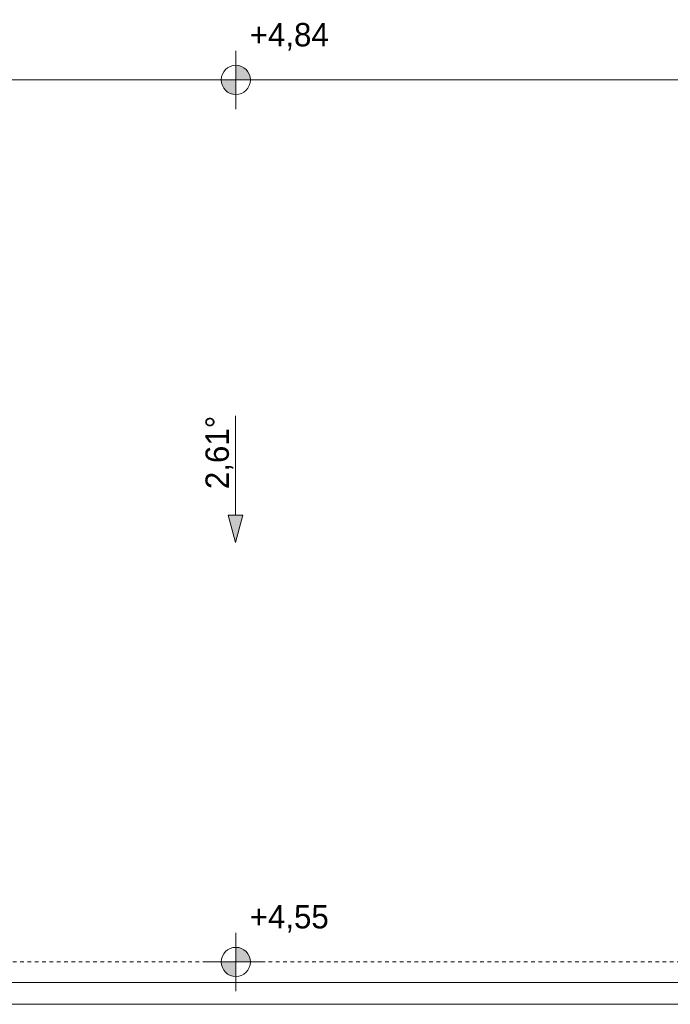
# Model space of a CAD drawing. Extents: x -515158 to -464725, y 20769 to 114053.
# Tile 40 of 69: x -496127 to -491671, y 65474 to 72217. Entities that reach past the tile are written whole.
import ezdxf

# ---------------------------------------------------------------- set-up
doc = ezdxf.new("R2010")
doc.units = 0
doc.header["$MEASUREMENT"] = 0
doc.linetypes.add('Hidden Line', pattern=[50, 25, -25])
for name, color, linetype, lineweight in [('#podkład', 252, 'Continuous', 9), ('0_Nr_Pióra__21', 252, 'Continuous', 9), ('Arch wykończenie_Nr_Pióra__3', 252, 'Continuous', 18), ('INWENT DACH_Nr_Pióra__21', 252, 'Continuous', 9), ('INWENT RURY SPUSTOWE_Nr_Pióra__21', 252, 'Continuous', 9), ('INWENT RZĘDNE_Nr_Pióra__21', 252, 'Continuous', 9), ('INWENT.ŚCIANY_Nr_Pióra__21', 252, 'Continuous', 9)]:
    doc.layers.add(name, color=color, linetype=linetype, lineweight=lineweight)
doc.layers.add('INWENT DACH', color=252, linetype='Continuous')
doc.layers.add('INWENT RZĘDNE', color=252, linetype='Continuous')
doc.styles.add('GENERATED_STYLE_3', font='txt')

# ---------------------------------------------------------------- blocks, each defined once
blk = doc.blocks.new('Koty wysokościowe_32', base_point=(-494647, 74017.6))
at = {"layer": 'INWENT RZĘDNE_Nr_Pióra__21', "linetype": 'Continuous'}
for points in [[(-494647, 74017.6), (-494547, 74017.6), (-494554.6, 74055.9), (-494576.3, 74088.3), (-494608.8, 74110), (-494647, 74117.6)], [(-494647, 74017.6), (-494747, 74017.6), (-494739.4, 73979.4), (-494717.7, 73946.9), (-494685.3, 73925.2), (-494647, 73917.6)]]:
    blk.add_hatch(color=256, dxfattribs=at).paths.add_polyline_path(points, flags=0)
for p, q in [((-494647, 73817.6), (-494647, 74217.6)), ((-494847, 74017.6), (-494447, 74017.6))]:
    blk.add_line(p, q, dxfattribs=at)
blk.add_circle((-494647, 74017.6), 100, dxfattribs=at)
at = {"layer": 'INWENT RZĘDNE_Nr_Pióra__21', "insert": (-494551.7, 74217.6), "char_height": 160, "attachment_point": 7, "style": 'GENERATED_STYLE_3'}
blk.add_mtext('{+4,84}', dxfattribs=at)
blk = doc.blocks.new('Koty wysokościowe_31', base_point=(-494647, 67977.6))
at = {"layer": 'INWENT RZĘDNE_Nr_Pióra__21', "linetype": 'Continuous'}
for points in [[(-494647, 67977.6), (-494547, 67977.6), (-494554.6, 68015.9), (-494576.3, 68048.3), (-494608.8, 68070), (-494647, 68077.6)], [(-494647, 67977.6), (-494747, 67977.6), (-494739.4, 67939.4), (-494717.7, 67906.9), (-494685.3, 67885.2), (-494647, 67877.6)]]:
    blk.add_hatch(color=256, dxfattribs=at).paths.add_polyline_path(points, flags=0)
for p, q in [((-494647, 67777.6), (-494647, 68177.6)), ((-494847, 67977.6), (-494447, 67977.6))]:
    blk.add_line(p, q, dxfattribs=at)
blk.add_circle((-494647, 67977.6), 100, dxfattribs=at)
at = {"layer": 'INWENT RZĘDNE_Nr_Pióra__21', "insert": (-494551.7, 68177.6), "char_height": 160, "attachment_point": 7, "style": 'GENERATED_STYLE_3'}
blk.add_mtext('{+4,55}', dxfattribs=at)
blk = doc.blocks.new('Linia_13', base_point=(-494648.3, 71717.6))
at = {"layer": 'INWENT DACH_Nr_Pióra__21', "linetype": 'Continuous'}
blk.add_hatch(color=256, dxfattribs=at).paths.add_polyline_path([(-494648.3, 70850.3), (-494698.3, 71036.9), (-494598.3, 71036.9)], flags=0)
for p, q in [((-494648.3, 71717.6), (-494648.3, 71036.9)), ((-494648.3, 70850.3), (-494698.3, 71036.9)), ((-494698.3, 71036.9), (-494598.3, 71036.9)), ((-494648.3, 70850.3), (-494598.3, 71036.9))]:
    blk.add_line(p, q, dxfattribs=at)
blk = doc.blocks.new('p1')
at = {"layer": 'Arch wykończenie_Nr_Pióra__3', "color": 252, "linetype": 'Continuous'}
blk.add_line((-498138.3, 65624.3), (-489098.3, 65624.3), dxfattribs=at)
at = {"layer": 'INWENT DACH_Nr_Pióra__21', "color": 252, "linetype": 'Continuous'}
blk.add_line((-497758.3, 71804.3), (-488948.3, 71804.3), dxfattribs=at)
at = {"layer": 'INWENT RURY SPUSTOWE_Nr_Pióra__21', "color": 252, "linetype": 'Continuous'}
blk.add_line((-489098.3, 65474.3), (-497758.3, 65474.3), dxfattribs=at)
at = {"layer": 'INWENT.ŚCIANY_Nr_Pióra__21', "color": 252, "linetype": 'Hidden Line'}
blk.add_line((-488948.3, 65764.3), (-497408.3, 65764.3), dxfattribs=at)
at = {"layer": 'INWENT DACH', "color": 252, "linetype": 'Continuous'}
blk.add_blockref('Linia_13', (-494648.3, 69504.3), dxfattribs=at)
at = {"layer": 'INWENT RZĘDNE', "color": 252}
for name, p in [('Koty wysokościowe_32', (-494647, 71804.3)), ('Koty wysokościowe_31', (-494647, 65764.3))]:
    blk.add_blockref(name, p, dxfattribs=at)
at = {"layer": '0_Nr_Pióra__21', "color": 252, "linetype": 'Continuous', "insert": (-494664.9, 69504.3), "char_height": 160, "attachment_point": 9, "rotation": 90, "style": 'GENERATED_STYLE_3'}
blk.add_mtext('{2,61°}', dxfattribs=at)

msp = doc.modelspace()

# ---------------------------------------------------------------- block references
at = {"layer": '#podkład'}
msp.add_blockref('p1', (0, 0), dxfattribs=at)

doc.saveas('drawing.dxf')
